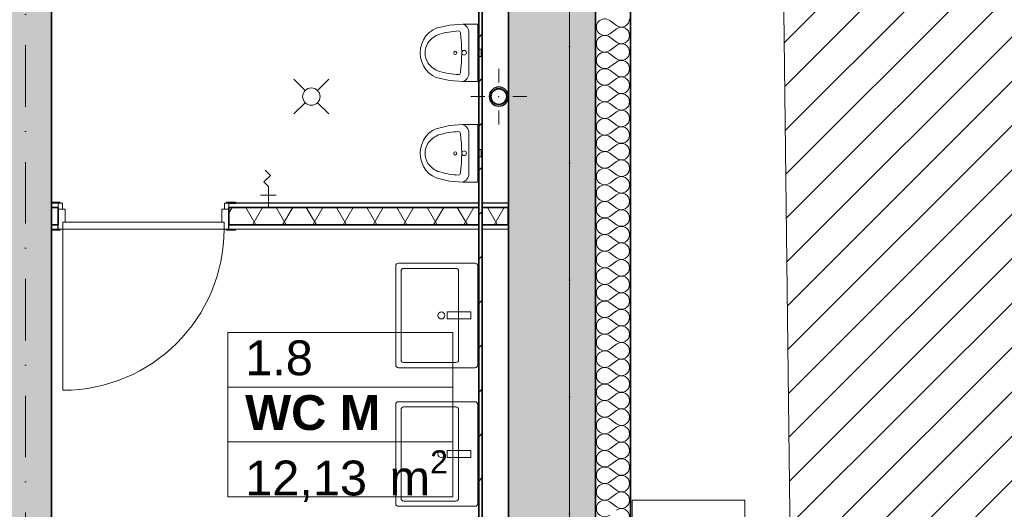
# Model space of a CAD drawing. Header units: millimetres. Extents: x 82175 to 237000, y 24756 to 471700.
# Tile 134 of 256: x 119357 to 125004, y 314287 to 317096. Entities that reach past the tile are written whole.
import ezdxf

# ---------------------------------------------------------------- set-up
doc = ezdxf.new("R2010")
doc.units = ezdxf.units.MM
doc.linetypes.add('Kropki i Kreski', pattern=[6.702778, 3.527778, -1.763889, 0, -1.411111])
for name, color, linetype in [('- A - ocieplenie', 8, 'Continuous'), ('- strefy pomieszczeń', 8, 'Continuous'), ('2D - Ogólne', 8, 'Continuous'), ('Drzwi Archicad', 8, 'Continuous'), ('Instalacje - Wod_Kan', 8, 'Continuous'), ('Konstrukcja - Siatka mod', 8, 'Continuous'), ('Konstrukcja - Stropy', 8, 'Continuous'), ('Konstrukcja - Ściany działowe', 8, 'Continuous'), ('Konstrukcja - Ściany nośne wew..P', 8, 'Continuous'), ('Konstrukcja - Ściany zewnętrzne', 8, 'Continuous'), ('Wnętrze - Umeblowanie', 8, 'Continuous'), ('Wnętrze - Wyposażenie', 8, 'Continuous')]:
    doc.layers.add(name, color=color, linetype=linetype)
doc.layers.add('\xa0♦IT_Opis', color=7, linetype='Continuous', lineweight=20)
doc.styles.add('STYL_AUTOMATYCZNY_1', font='arial.ttf')
doc.styles.add('STYL_AUTOMATYCZNY_2', font='arial.ttf')
pattern_1 = [(45, (-135208.59, 595386.62), (-127.27922, 127.27922), [])]
pattern_2 = [(60, (-135208.59, 595386.62), (-129.90381, 75), []), (120, (-135208.59, 595386.62), (129.90381, 75), [])]

# ---------------------------------------------------------------- blocks, each defined once
blk = doc.blocks.new('*X21')
at = {"layer": '- A - ocieplenie', "linetype": 'Continuous', "lineweight": 13, "ltscale": 100}
for p, q in [((49898.5, 326623), (49936.6, 326594.4)), ((49898.5, 326546.8), (49936.6, 326575.4)), ((49898.5, 326527.7), (49936.6, 326499.2)), ((49898.5, 326451.5), (49936.6, 326480.1)), ((49898.5, 326432.5), (49936.6, 326403.9)), ((49898.5, 326356.3), (49936.6, 326384.9)), ((49898.5, 326337.3), (49936.6, 326308.7)), ((49898.5, 326261.1), (49936.6, 326289.6)), ((49898.5, 326242), (49936.6, 326213.4)), ((49898.5, 326165.8), (49936.6, 326194.4)), ((49898.5, 326146.8), (49936.6, 326118.2)), ((49898.5, 326070.6), (49936.6, 326099.2)), ((49898.5, 326051.5), (49936.6, 326023)), ((49898.5, 325975.4), (49936.6, 326003.9)), ((49898.5, 325956.3), (49936.6, 325927.7)), ((49898.5, 325880.1), (49936.6, 325908.7)), ((49898.5, 325861.1), (49936.6, 325832.5)), ((49898.5, 325784.9), (49936.6, 325813.4)), ((49898.5, 325765.8), (49936.6, 325737.3)), ((49898.5, 325689.6), (49936.6, 325718.2)), ((49898.5, 325670.6), (49936.6, 325642)), ((49898.5, 325594.4), (49936.6, 325623)), ((49898.5, 325575.4), (49936.6, 325546.8)), ((49898.5, 325499.2), (49936.6, 325527.7)), ((49898.5, 325480.1), (49936.6, 325451.5)), ((49898.5, 325403.9), (49936.6, 325432.5)), ((49898.5, 325384.9), (49936.6, 325356.3)), ((49898.5, 325308.7), (49936.6, 325337.3)), ((49898.5, 325289.6), (49936.6, 325261.1)), ((49898.5, 325213.4), (49936.6, 325242)), ((49898.5, 325194.4), (49936.6, 325165.8)), ((49898.5, 325118.2), (49936.6, 325146.8)), ((49898.5, 325099.2), (49936.6, 325070.6)), ((49898.5, 325023), (49936.6, 325051.5)), ((49898.5, 325003.9), (49936.6, 324975.4)), ((49898.5, 324927.7), (49936.6, 324956.3)), ((49898.5, 324908.7), (49936.6, 324880.1)), ((49898.5, 324832.5), (49936.6, 324861.1)), ((49898.5, 324813.4), (49936.6, 324784.9)), ((49898.5, 324737.3), (49936.6, 324765.8)), ((49898.5, 324718.2), (49936.6, 324689.6)), ((49898.5, 324642), (49936.6, 324670.6)), ((49898.5, 324623), (49936.6, 324594.4)), ((49898.5, 324546.8), (49936.6, 324575.4)), ((49898.5, 324527.7), (49936.6, 324499.2)), ((49898.5, 324451.5), (49936.6, 324480.1)), ((49898.5, 324432.5), (49936.6, 324403.9)), ((49898.5, 324356.3), (49936.6, 324384.9)), ((49898.5, 324337.3), (49936.6, 324308.7)), ((49898.5, 324261.1), (49936.6, 324289.6)), ((49898.5, 324242), (49936.6, 324213.4)), ((49898.5, 324165.8), (49936.6, 324194.4)), ((49898.5, 324146.8), (49936.6, 324118.2)), ((49898.5, 324070.6), (49936.6, 324099.2)), ((49898.5, 324051.5), (49936.6, 324023)), ((49898.5, 323975.4), (49936.6, 324003.9)), ((49898.5, 323956.3), (49936.6, 323927.7)), ((49898.5, 323880.1), (49936.6, 323908.7)), ((49898.5, 323861.1), (49936.6, 323832.5))]:
    blk.add_line(p, q, dxfattribs=at)
for centre, start, end in [((49869.9, 326584.9), 53.1301, 306.8699), ((49965.2, 326632.5), 233.1301, 0), ((49965.2, 326537.3), 0, 126.8699), ((49869.9, 326489.6), 53.1301, 306.8699), ((49965.2, 326537.3), 233.1301, 0), ((49965.2, 326442), 0, 126.8699), ((49869.9, 326394.4), 53.1301, 306.8699), ((49965.2, 326442), 233.1301, 0), ((49869.9, 326299.2), 53.1301, 306.8699), ((49965.2, 326346.8), 0, 126.8699), ((49965.2, 326346.8), 233.1301, 0), ((49965.2, 326251.5), 0, 126.8699), ((49869.9, 326203.9), 53.1301, 306.8699), ((49965.2, 326251.5), 233.1301, 0), ((49965.2, 326156.3), 0, 126.8699), ((49869.9, 326108.7), 53.1301, 306.8699), ((49965.2, 326156.3), 233.1301, 0), ((49965.2, 326061.1), 0, 126.8699), ((49869.9, 326013.4), 53.1301, 306.8699), ((49965.2, 326061.1), 233.1301, 0), ((49965.2, 325965.8), 0, 126.8699), ((49869.9, 325918.2), 53.1301, 306.8699), ((49965.2, 325965.8), 233.1301, 0), ((49965.2, 325870.6), 0, 126.8699), ((49869.9, 325823), 53.1301, 306.8699), ((49965.2, 325870.6), 233.1301, 0), ((49965.2, 325775.4), 0, 126.8699), ((49869.9, 325727.7), 53.1301, 306.8699), ((49965.2, 325775.4), 233.1301, 0), ((49965.2, 325680.1), 0, 126.8699), ((49869.9, 325632.5), 53.1301, 306.8699), ((49965.2, 325680.1), 233.1301, 0), ((49965.2, 325584.9), 0, 126.8699), ((49869.9, 325537.3), 53.1301, 306.8699), ((49965.2, 325584.9), 233.1301, 0), ((49965.2, 325489.6), 0, 126.8699), ((49869.9, 325442), 53.1301, 306.8699), ((49965.2, 325489.6), 233.1301, 0), ((49869.9, 325346.8), 53.1301, 306.8699), ((49965.2, 325394.4), 0, 126.8699), ((49965.2, 325394.4), 233.1301, 0), ((49965.2, 325299.2), 0, 126.8699), ((49869.9, 325251.5), 53.1301, 306.8699), ((49965.2, 325299.2), 233.1301, 0), ((49965.2, 325203.9), 0, 126.8699), ((49869.9, 325156.3), 53.1301, 306.8699), ((49965.2, 325203.9), 233.1301, 0), ((49869.9, 325061.1), 53.1301, 306.8699), ((49965.2, 325108.7), 0, 126.8699), ((49965.2, 325108.7), 233.1301, 0), ((49965.2, 325013.4), 0, 126.8699), ((49869.9, 324965.8), 53.1301, 306.8699), ((49965.2, 325013.4), 233.1301, 0), ((49965.2, 324918.2), 0, 126.8699), ((49869.9, 324870.6), 53.1301, 306.8699), ((49965.2, 324918.2), 233.1301, 0), ((49869.9, 324775.4), 53.1301, 306.8699), ((49965.2, 324823), 0, 126.8699), ((49965.2, 324823), 233.1301, 0), ((49965.2, 324727.7), 0, 126.8699), ((49869.9, 324680.1), 53.1301, 306.8699), ((49965.2, 324727.7), 233.1301, 0), ((49965.2, 324632.5), 0, 126.8699), ((49869.9, 324584.9), 53.1301, 306.8699), ((49965.2, 324632.5), 233.1301, 0), ((49965.2, 324537.3), 0, 126.8699), ((49869.9, 324489.6), 53.1301, 306.8699), ((49965.2, 324537.3), 233.1301, 0), ((49965.2, 324442), 0, 126.8699), ((49869.9, 324394.4), 53.1301, 306.8699), ((49965.2, 324442), 233.1301, 0), ((49965.2, 324346.8), 0, 126.8699), ((49869.9, 324299.2), 53.1301, 306.8699), ((49965.2, 324346.8), 233.1301, 0), ((49965.2, 324251.5), 0, 126.8699), ((49869.9, 324203.9), 53.1301, 306.8699), ((49965.2, 324251.5), 233.1301, 0), ((49965.2, 324156.3), 0, 126.8699), ((49869.9, 324108.7), 53.1301, 306.8699), ((49965.2, 324156.3), 233.1301, 0), ((49965.2, 324061.1), 0, 126.8699), ((49869.9, 324013.4), 53.1301, 306.8699), ((49965.2, 324061.1), 233.1301, 0), ((49965.2, 323965.8), 0, 126.8699), ((49869.9, 323918.2), 53.1301, 306.8699), ((49965.2, 323965.8), 233.1301, 0), ((49965.2, 323870.6), 0, 126.8699), ((49869.9, 323823), 53.1301, 306.8699), ((49965.2, 323870.6), 233.1301, 0), ((49965.2, 323775.4), 0, 126.8699)]:
    blk.add_arc(centre, 47.6, start, end, dxfattribs=at)

msp = doc.modelspace()

# ---------------------------------------------------------------- hatches: boundary and pattern name
at = {"linetype": 'Continuous', "lineweight": 15}
h = msp.add_hatch(dxfattribs=at)
h.set_pattern_fill('Bloczki_ceramiczne_0003', color=8, style=0, pattern_type=2)
h.set_pattern_definition(pattern_1)
h.paths.add_polyline_path([(123678.8, 322263.9), (123869, 306275.6), (124009.9, 306078.5), (126631.9, 306072.5), (126631.9, 322247.6)])
at = {"layer": 'Instalacje - Wod_Kan', "linetype": 'Continuous', "lineweight": 13}
h = msp.add_hatch(color=8, dxfattribs=at)
h.paths.add_polyline_path([(122050, 316655, 0.414214), (122105, 316600, 0.414214), (122160, 316655, 0.414214), (122105, 316710, 0.414214)])
h.paths.add_polyline_path([(122105, 316610, -1), (122105, 316700, -1)], flags=0)
at = {"layer": 'Konstrukcja - Ściany działowe', "linetype": 'Continuous', "lineweight": 13}
h = msp.add_hatch(dxfattribs=at)
h.set_pattern_fill('Bloczki_ceramiczne_0003', color=8, style=0, pattern_type=2)
h.set_pattern_definition(pattern_1)
h.paths.add_polyline_path([(121990, 318138.7), (121990, 316043.9), (122010, 316043.9), (122010, 318138.7)])
h = msp.add_hatch(dxfattribs=at)
h.set_pattern_fill('Izolacja_miękka_0003', color=8, style=0, pattern_type=2)
h.set_pattern_definition(pattern_2)
h.paths.add_polyline_path([(120557, 316018.9), (120557, 315918.9), (121990, 315918.9), (121990, 316018.9)])
h = msp.add_hatch(dxfattribs=at)
h.set_pattern_fill('Bloczki_ceramiczne_0003', color=256, style=0, pattern_type=2)
h.set_pattern_definition(pattern_1)
h.paths.add_polyline_path([(121990, 315918.9), (122010, 315918.9), (122010, 316018.9), (121990, 316018.9)])
h = msp.add_hatch(dxfattribs=at)
h.set_pattern_fill('Izolacja_miękka_0003', color=8, style=0, pattern_type=2)
h.set_pattern_definition(pattern_2)
h.paths.add_polyline_path([(122010, 315918.9), (122158.9, 315918.9), (122158.9, 316018.9), (122010, 316018.9)])
h = msp.add_hatch(dxfattribs=at)
h.set_pattern_fill('Bloczki_ceramiczne_0003', color=8, style=0, pattern_type=2)
h.set_pattern_definition(pattern_1)
h.paths.add_polyline_path([(122010, 314108.9), (122010, 315893.9), (121990, 315893.9), (121990, 314108.9)])
at = {"layer": 'Konstrukcja - Ściany nośne wew..P', "linetype": 'Continuous', "lineweight": 13}
msp.add_hatch(color=8, dxfattribs=at).paths.add_polyline_path([(119240, 319058.9), (119240, 314108.9), (119540, 314108.9), (119540, 319058.9)])
at = {"layer": 'Konstrukcja - Ściany zewnętrzne', "linetype": 'Continuous', "lineweight": 13}
msp.add_hatch(color=8, dxfattribs=at).paths.add_polyline_path([(122660, 306578.9), (122660, 319058.9), (122160, 319058.9), (122160, 306578.9)])

# ---------------------------------------------------------------- linework, layer by layer
at = {"layer": '- A - ocieplenie', "color": 8, "linetype": 'Continuous', "lineweight": 35, "ltscale": 100, "flags": 128}
for points in [[(122660, 319358.9), (122660, 306578.9)], [(122860, 306778.9), (122860, 319358.9)]]:
    msp.add_lwpolyline(points, dxfattribs=at)
at = {"layer": '- strefy pomieszczeń', "color": 8, "linetype": 'Continuous', "lineweight": 13, "ltscale": 100}
for p, q in [((120550, 315301.7), (121841.8, 315301.7)), ((120550, 314987.4), (120550, 315301.7)), ((121841.8, 315301.7), (121841.8, 314987.4)), ((121841.8, 314987.4), (120550, 314987.4)), ((120550, 314987.4), (121841.8, 314987.4)), ((120550, 314673.2), (120550, 314987.4)), ((121841.8, 314987.4), (121841.8, 314673.2)), ((121841.8, 314673.2), (120550, 314673.2)), ((120550, 314673.2), (121841.8, 314673.2)), ((120550, 314358.9), (120550, 314673.2)), ((121841.8, 314673.2), (121841.8, 314358.9)), ((121841.8, 314358.9), (120550, 314358.9))]:
    msp.add_line(p, q, dxfattribs=at)
at = {"color": 8, "linetype": 'Continuous', "lineweight": 13, "ltscale": 100, "flags": 128}
msp.add_lwpolyline([(123678.8, 322263.9), (123869, 306275.6), (124009.9, 306078.5), (126631.9, 306072.5), (126631.9, 322247.6)], close=True, dxfattribs=at)
at = {"layer": '2D - Ogólne', "color": 8, "linetype": 'Continuous', "lineweight": 13, "ltscale": 100}
msp.add_line((120828.5, 316088.9), (120738.5, 316088.9), dxfattribs=at)
at = {"layer": '2D - Ogólne', "color": 8, "linetype": 'Continuous', "lineweight": 13, "ltscale": 100, "flags": 128}
msp.add_lwpolyline([(120783.5, 316018.9), (120783.5, 316068.9), (120783.5, 316138.9), (120757.7, 316164.8), (120795.3, 316202.4), (120764.4, 316233.4)], dxfattribs=at)
at = {"layer": 'Drzwi Archicad', "color": 8, "linetype": 'Continuous', "lineweight": 13, "ltscale": 100}
for p, q in [((119540, 316043.9), (119540, 316049.9)), ((119540, 316049.9), (119590, 316049.9)), ((119590, 316043.9), (119540, 316043.9)), ((119577, 316008.9), (119577, 316043.9)), ((119577, 316043.9), (119602, 316043.9)), ((119577, 316018.9), (119577, 316043.9)), ((119577, 316018.9), (119577, 316043.9)), ((119590, 316049.9), (119590, 316043.9)), ((119602, 316043.9), (119602, 316008.9)), ((120532, 316008.9), (120532, 316043.9)), ((120532, 316043.9), (120557, 316043.9)), ((120544, 316049.9), (120594, 316049.9)), ((120544, 316043.9), (120544, 316049.9)), ((120594, 316043.9), (120544, 316043.9)), ((120557, 316043.9), (120557, 316008.9)), ((120557, 316018.9), (120557, 316043.9)), ((120557, 316018.9), (120557, 316043.9)), ((120594, 316049.9), (120594, 316043.9)), ((119602, 316008.9), (119577, 316008.9)), ((119577, 316008.9), (119577, 315893.9)), ((119617, 316008.9), (119577, 316008.9)), ((119617, 315933.9), (119617, 316008.9)), ((120517, 316008.9), (120517, 315933.9)), ((120557, 316008.9), (120517, 316008.9)), ((120557, 316008.9), (120532, 316008.9)), ((120557, 315893.9), (120557, 316008.9)), ((119605, 315893.9), (119605, 315933.9)), ((119605, 315933.9), (119617, 315933.9)), ((119605, 315893.9), (119605, 315933.9)), ((119605, 315933.9), (120529, 315933.9)), ((120517, 315933.9), (120529, 315933.9)), ((120529, 315933.9), (120529, 315893.9)), ((120529, 315933.9), (120529, 315893.9)), ((119540, 315887.9), (119540, 315893.9)), ((119540, 315893.9), (119590, 315893.9)), ((119577, 315893.9), (119540, 315893.9)), ((119577, 315893.9), (119540, 315893.9)), ((119590, 315887.9), (119540, 315887.9)), ((119577, 315893.9), (119605, 315893.9)), ((119590, 315893.9), (119590, 315887.9)), ((119605, 315893.9), (119605, 314969.9)), ((120529, 315893.9), (119605, 315893.9)), ((120529, 315893.9), (120557, 315893.9)), ((120544, 315893.9), (120594, 315893.9)), ((120544, 315887.9), (120544, 315893.9)), ((120594, 315887.9), (120544, 315887.9)), ((120557, 315893.9), (120594, 315893.9)), ((120557, 315893.9), (120594, 315893.9)), ((120594, 315893.9), (120594, 315887.9))]:
    msp.add_line(p, q, dxfattribs=at)
at = {"layer": 'Drzwi Archicad', "color": 8, "linetype": 'Continuous', "lineweight": 25, "ltscale": 100}
for p, q in [((119577, 316043.9), (119540, 316043.9)), ((119577, 316043.9), (119540, 316043.9)), ((120557, 316043.9), (120594, 316043.9)), ((120557, 316043.9), (120594, 316043.9)), ((119577, 315893.9), (119577, 315918.9)), ((119577, 315893.9), (119577, 315918.9)), ((120557, 315893.9), (120557, 315918.9)), ((120557, 315893.9), (120557, 315918.9))]:
    msp.add_line(p, q, dxfattribs=at)
at = {"layer": 'Drzwi Archicad', "color": 8, "linetype": 'Continuous', "lineweight": 35, "ltscale": 100}
for p, q in [((119577, 316008.9), (119577, 316018.9)), ((119577, 316008.9), (119577, 316018.9)), ((120557, 316008.9), (120557, 316018.9)), ((120557, 316008.9), (120557, 316018.9)), ((119577, 315918.9), (119577, 316008.9)), ((119577, 315918.9), (119577, 316008.9)), ((120557, 315918.9), (120557, 316008.9)), ((120557, 315918.9), (120557, 316008.9))]:
    msp.add_line(p, q, dxfattribs=at)
at = {"layer": 'Drzwi Archicad', "color": 8, "linetype": 'Continuous', "lineweight": 13, "ltscale": 100}
msp.add_arc((119605, 315893.9), 924, 270, 0, dxfattribs=at)
at = {"layer": 'Instalacje - Wod_Kan', "color": 8, "linetype": 'Continuous', "lineweight": 0, "ltscale": 100}
for p, q in [((122105, 316735), (122105, 316815)), ((122025, 316655), (121945, 316655)), ((122185, 316655), (122265, 316655)), ((122105, 316575), (122105, 316495))]:
    msp.add_line(p, q, dxfattribs=at)
at = {"layer": 'Instalacje - Wod_Kan', "color": 8, "linetype": 'Continuous', "lineweight": 25, "ltscale": 100, "flags": 128}
msp.add_lwpolyline([(122050, 316655, 0.414214), (122105, 316600, 0.414214), (122160, 316655, 0.414214), (122105, 316710, 0.414214)], format="xyb", close=True, dxfattribs=at)
at = {"layer": 'Instalacje - Wod_Kan', "color": 8, "linetype": 'Continuous', "lineweight": 35, "ltscale": 100, "flags": 128}
msp.add_lwpolyline([(122105, 316610, -1), (122105, 316700, -1)], format="xyb", close=True, dxfattribs=at)
at = {"layer": 'Instalacje - Wod_Kan', "color": 8, "linetype": 'Continuous', "lineweight": 0, "ltscale": 100}
msp.add_point((122105, 316655), dxfattribs=at)
at = {"layer": 'Konstrukcja - Siatka mod', "color": 8, "linetype": 'Kropki i Kreski', "lineweight": 13, "ltscale": 100}
for p, q in [((119390, 305200), (119390, 322164.8)), ((122510, 322164.8), (122510, 305200))]:
    msp.add_line(p, q, dxfattribs=at)
at = {"layer": 'Konstrukcja - Stropy', "color": 8, "linetype": 'Continuous', "lineweight": 13, "ltscale": 100, "flags": 128}
msp.add_lwpolyline([(122510, 319058.9), (95470, 319058.9), (95470, 306578.9), (107140, 306578.9), (107140, 311628.9), (110440, 311628.9), (110440, 306578.9), (122510, 306578.9)], close=True, dxfattribs=at)
at = {"layer": 'Konstrukcja - Ściany działowe', "color": 8, "linetype": 'Continuous', "lineweight": 25, "ltscale": 100}
for p, q in [((119577, 316043.9), (119540, 316043.9)), ((120557, 316043.9), (120594, 316043.9)), ((119577, 315893.9), (119577, 315918.9)), ((120557, 315893.9), (120557, 315918.9))]:
    msp.add_line(p, q, dxfattribs=at)
at = {"layer": 'Konstrukcja - Ściany działowe', "color": 8, "linetype": 'Continuous', "lineweight": 35, "ltscale": 100}
for p, q in [((119577, 316018.9), (119540, 316018.9)), ((119577, 316008.9), (119577, 316018.9)), ((121990, 316018.9), (120557, 316018.9)), ((120557, 316008.9), (120557, 316018.9)), ((121990, 316043.9), (121990, 316018.9)), ((121990, 316043.9), (121990, 316018.9)), ((121990, 316018.9), (121990, 315918.9)), ((121990, 316018.9), (121990, 315918.9)), ((122010, 316018.9), (122010, 316043.9)), ((122010, 316018.9), (122010, 316043.9)), ((122158.9, 316018.9), (122010, 316018.9)), ((122010, 315918.9), (122010, 316018.9)), ((122010, 315918.9), (122010, 316018.9)), ((119577, 315918.9), (119577, 316008.9)), ((120557, 315918.9), (120557, 316008.9)), ((119540, 315918.9), (119577, 315918.9)), ((120557, 315918.9), (121990, 315918.9)), ((121990, 315918.9), (121990, 315893.9)), ((121990, 315918.9), (121990, 315893.9)), ((122010, 315893.9), (122010, 315918.9)), ((122010, 315918.9), (122158.9, 315918.9)), ((122010, 315893.9), (122010, 315918.9))]:
    msp.add_line(p, q, dxfattribs=at)
at = {"layer": 'Konstrukcja - Ściany działowe', "color": 8, "linetype": 'Continuous', "lineweight": 13, "ltscale": 100}
for p, q in [((119577, 316018.9), (119577, 316043.9)), ((120557, 316018.9), (120557, 316043.9)), ((119577, 315893.9), (119540, 315893.9)), ((120557, 315893.9), (120594, 315893.9))]:
    msp.add_line(p, q, dxfattribs=at)
at = {"layer": 'Konstrukcja - Ściany działowe', "color": 8, "linetype": 'Continuous', "lineweight": 35, "ltscale": 100, "flags": 128}
for points in [[(122010, 316043.9), (122010, 319058.9)], [(121990, 317218.5), (121990, 316043.9)], [(119540, 316018.9), (119540, 315918.9)], [(122158.9, 316018.9), (122158.9, 315918.9)], [(121990, 315893.9), (121990, 314108.9)], [(122010, 314108.9), (122010, 315893.9)]]:
    msp.add_lwpolyline(points, dxfattribs=at)
at = {"layer": 'Konstrukcja - Ściany działowe', "color": 8, "linetype": 'Continuous', "lineweight": 25, "ltscale": 100, "flags": 128}
for points in [[(119577, 316043.9), (119540, 316043.9)], [(121990, 316043.9), (120557, 316043.9)], [(122158.9, 316043.9), (122010, 316043.9)], [(119540, 315918.9), (119540, 315893.9)], [(122158.9, 315918.9), (122158.9, 315893.9)]]:
    msp.add_lwpolyline(points, dxfattribs=at)
at = {"layer": 'Konstrukcja - Ściany działowe', "color": 8, "linetype": 'Continuous', "lineweight": 13, "ltscale": 100, "flags": 128}
for points in [[(119540, 316043.9), (119540, 316018.9)], [(122158.9, 316043.9), (122158.9, 316018.9)], [(119540, 315893.9), (119577, 315893.9)], [(120557, 315893.9), (121990, 315893.9)], [(122010, 315893.9), (122158.9, 315893.9)]]:
    msp.add_lwpolyline(points, dxfattribs=at)
at = {"layer": 'Konstrukcja - Ściany nośne wew..P', "color": 8, "linetype": 'Continuous', "lineweight": 35, "ltscale": 100, "flags": 128}
msp.add_lwpolyline([(119540, 314108.9), (119540, 319058.9)], dxfattribs=at)
at = {"layer": 'Konstrukcja - Ściany zewnętrzne', "color": 8, "linetype": 'Continuous', "lineweight": 35, "ltscale": 100, "flags": 128}
for points in [[(122660, 306278.9), (122660, 319358.9)], [(122160, 319058.9), (122160, 314108.9)]]:
    msp.add_lwpolyline(points, dxfattribs=at)
at = {"layer": 'Wnętrze - Umeblowanie', "color": 8, "linetype": 'Continuous', "lineweight": 13, "ltscale": 100}
for p, q in [((120994.5, 316690.3), (120929.9, 316755)), ((121065.2, 316690.3), (121129.9, 316755)), ((120994.5, 316619.6), (120929.9, 316555)), ((121065.2, 316619.6), (121129.9, 316555))]:
    msp.add_line(p, q, dxfattribs=at)
at = {"layer": 'Wnętrze - Umeblowanie', "color": 8, "linetype": 'Continuous', "lineweight": 13, "ltscale": 100, "flags": 128}
msp.add_lwpolyline([(121079.9, 316655, 1), (120979.9, 316655, 1)], format="xyb", close=True, dxfattribs=at)
at = {"layer": 'Wnętrze - Wyposażenie', "color": 8, "linetype": 'Continuous', "lineweight": 13, "ltscale": 100}
for p, q in [((121933.9, 316791.2), (121933.9, 317021.1)), ((121933.9, 316214.4), (121933.9, 316444.3)), ((121544.1, 315653.9), (121544.1, 315143.9)), ((121859.1, 315668.9), (121559.1, 315668.9)), ((121874.1, 315143.9), (121874.1, 315653.9)), ((121559.1, 315128.9), (121859.1, 315128.9)), ((121544.1, 314858.9), (121544.1, 314348.9)), ((121859.1, 314873.9), (121559.1, 314873.9)), ((121874.1, 314348.9), (121874.1, 314858.9)), ((121559.1, 314333.9), (121859.1, 314333.9))]:
    msp.add_line(p, q, dxfattribs=at)
at = {"layer": 'Wnętrze - Wyposażenie', "color": 8, "linetype": 'Continuous', "lineweight": 13, "ltscale": 100, "flags": 128}
for points in [[(121746.2, 316765.1), (121822.8, 316747.2), (121901, 316741.2), (121984, 316741.2), (121984, 317071.2), (121901, 317071.2), (121822.8, 317065.1), (121746.2, 317047.2), (121724.1, 317036.2), (121704.1, 317021.2), (121686.8, 317002.7), (121672.8, 316981.3), (121662.5, 316957.5), (121656.1, 316932.2), (121654, 316906.2), (121656.1, 316880.1), (121662.5, 316854.8), (121672.8, 316831), (121686.8, 316809.6), (121704.1, 316791.1), (121724.1, 316776.1)], [(121984, 316927.2), (121984, 316885.2), (122004, 316885.2), (122004, 316927.2)], [(121746.2, 316188.2), (121822.8, 316170.3), (121901, 316164.3), (121984, 316164.3), (121984, 316494.3), (121901, 316494.3), (121822.8, 316488.3), (121746.2, 316470.4), (121724.1, 316459.4), (121704.1, 316444.4), (121686.8, 316425.9), (121672.8, 316404.5), (121662.5, 316380.7), (121656.1, 316355.4), (121654, 316329.3), (121656.1, 316303.2), (121662.5, 316277.9), (121672.8, 316254.2), (121686.8, 316232.8), (121704.1, 316214.3), (121724.1, 316199.3)], [(121984, 316350.3), (121984, 316308.3), (122004, 316308.3), (122004, 316350.3)], [(121809.1, 315378.9), (121809.1, 315418.9), (121944.1, 315418.9), (121944.1, 315378.9)], [(121809.1, 314583.9), (121809.1, 314623.9), (121944.1, 314623.9), (121944.1, 314583.9)]]:
    msp.add_lwpolyline(points, close=True, dxfattribs=at)
for points in [[(121905.6, 316892.7, 1), (121905.6, 316919.7, 1)], [(121905.6, 316315.8, 1), (121905.6, 316342.8, 1)], [(121984.1, 315113.9), (121984.1, 315683.9, 0.414214), (121969.1, 315698.9), (121529.1, 315698.9, 0.414214), (121514.1, 315683.9), (121514.1, 315113.9, 0.414214), (121529.1, 315098.9), (121969.1, 315098.9, 0.414214)], [(121984.1, 314318.9), (121984.1, 314888.9, 0.414214), (121969.1, 314903.9), (121529.1, 314903.9, 0.414214), (121514.1, 314888.9), (121514.1, 314318.9, 0.414214), (121529.1, 314303.9), (121969.1, 314303.9, 0.414214)]]:
    msp.add_lwpolyline(points, format="xyb", close=True, dxfattribs=at)
at = {"layer": 'Wnętrze - Wyposażenie', "color": 8, "linetype": 'Continuous', "lineweight": 13, "ltscale": 100}
for centre in [(121775.9, 315398.9), (121775.9, 314603.9)]:
    msp.add_circle(centre, 20, dxfattribs=at)
for centre, start, end in [((121559.1, 315653.9), 90.0009, 180.0009), ((121859.1, 315653.9), 0.0009, 90.0009), ((121559.1, 315143.9), 180.0009, 270.0009), ((121859.1, 315143.9), 270.0009, 0.0009), ((121559.1, 314858.9), 90.0009, 180.0009), ((121859.1, 314858.9), 0.0009, 90.0009), ((121559.1, 314348.9), 180.0009, 270.0009), ((121859.1, 314348.9), 270.0009, 0.0009)]:
    msp.add_arc(centre, 15, start, end, dxfattribs=at)
for centre, major_axis, start_param, end_param in [((121900.5, 316466.2), (0, 565.8), 0.051883, 0.258047), ((121872.1, 317018), (0, 13.3), 4.895254, 6.197388), ((121886.1, 317021.1), (0, 51.3), 4.712389, 6.061397), ((121802.8, 316876.6), (0, 142.3), 0.281267, 0.907188), ((121141, 316906.2), (0, 806), 4.570129, 4.854649), ((121781.5, 316906.2), (0, 106.5), 0.993922, 2.14767), ((121802.8, 316935.7), (0, 142.3), 2.234405, 2.860325), ((121900.5, 317346.1), (0, 565.8), 2.883545, 3.089709), ((121872.1, 316794.3), (0, 13.3), 3.22739, 4.529524), ((121886.1, 316791.2), (0, 51.3), 3.363381, 4.712389), ((121886.1, 316444.3), (0, 51.3), 4.712389, 6.061397), ((121802.8, 316299.7), (0, 142.3), 0.281267, 0.907188), ((121900.5, 315889.4), (0, 565.8), 0.051883, 0.258047), ((121872.1, 316441.2), (0, 13.3), 4.895254, 6.197388), ((121141, 316329.3), (0, 806), 4.570129, 4.854649), ((121781.5, 316329.3), (0, 106.5), 0.993922, 2.14767), ((121802.8, 316358.9), (0, 142.3), 2.234405, 2.860325), ((121900.5, 316769.3), (0, 565.8), 2.883545, 3.089709), ((121872.1, 316217.5), (0, 13.3), 3.22739, 4.529524), ((121886.1, 316214.4), (0, 51.3), 3.363381, 4.712389)]:
    msp.add_ellipse(centre, major_axis=major_axis, ratio=0.93164, start_param=start_param, end_param=end_param, dxfattribs=at)
for centre in [(121854.9, 316905.7), (121854.9, 316328.9)]:
    msp.add_ellipse(centre, major_axis=(0, 9.26), ratio=0.93164, dxfattribs=at)
at = {"layer": '\xa0♦IT_Opis', "color": 6}
for p, q in [((122869.8, 313603.8), (122869.8, 314339.4)), ((123516.5, 314339.4), (122869.8, 314339.4)), ((123516.5, 313603.8), (123516.5, 314339.4))]:
    msp.add_line(p, q, dxfattribs=at)

# ---------------------------------------------------------------- block references
at = {"color": 8, "linetype": 'Continuous', "lineweight": 20, "ltscale": 100}
msp.add_blockref('*X21', (72842.4, -9531.6), dxfattribs=at)

# ---------------------------------------------------------------- texts
at = {"layer": '- strefy pomieszczeń', "color": 8, "linetype": 'Continuous', "lineweight": 13, "char_height": 200, "attachment_point": 1}
for s, insert, style in [('\\A1;{\\pql;\\pt0,100;\\fArial|b0|i0|c238|p0;\\W1.000000;1.8\\fArial|b0|i0|c238|p0;\\W1.000000;\\A1{\\H.66x;\\S^  ;}\\fArial|b0|i0|c238|p0;\\W1.000000;\\fArial|b0|i0|c238|p0;\\W1.000000;\\A1{\\H.66x;\\S^  ;}}', (120650, 315256), 'STYL_AUTOMATYCZNY_1'), ('\\A1;{\\pql;\\pt0,100;\\fArial|b1|i0|c238|p0;\\W1.000000;WC M\\fArial|b1|i0|c238|p0;\\W1.000000;\\A1{\\H.66x;\\S^  ;}\\fArial|b1|i0|c238|p0;\\W1.000000;\\fArial|b1|i0|c238|p0;\\W1.000000;\\A1{\\H.66x;\\S^  ;}}', (120650, 314941.7), 'STYL_AUTOMATYCZNY_2'), ('\\A1;{\\pql;\\pt0,100;\\fArial|b0|i0|c238|p0;\\W1.000000;12,13\\fArial|b0|i0|c238|p0;\\W1.000000;\\A1{\\H.66x;\\S^  ;}\\fArial|b0|i0|c238|p0;\\W1.000000; m\\fArial|b0|i0|c238|p0;\\W1.000000;\\A1{\\H.66x;\\S2^  ;}}', (120650, 314624.6), 'STYL_AUTOMATYCZNY_1')]:
    msp.add_mtext(s, dxfattribs=dict(at, insert=insert, style=style))

doc.saveas('drawing.dxf')
